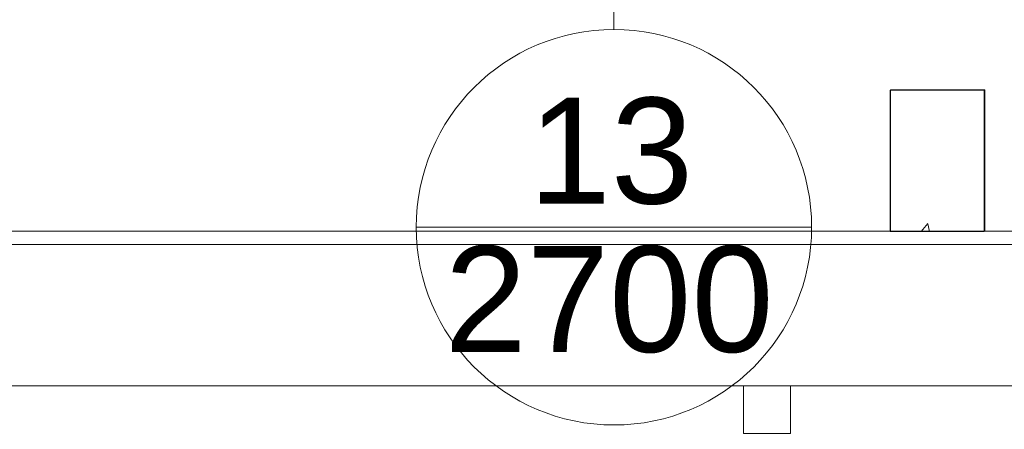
# Model space of a CAD drawing. Header units: metres. Extents: x 2.9 to 42.3, y -72.9 to -49.3.
# Tile 233 of 256: x 25 to 27.1, y -68.9 to -68. Entities that reach past the tile are written whole.
import ezdxf

# ---------------------------------------------------------------- set-up
doc = ezdxf.new("R2010")
doc.units = ezdxf.units.M
for name, color, linetype, lineweight in [('A-COLS', 7, 'Continuous', 18), ('A-WALL', 7, 'Continuous', 18), ('DUTOS', 7, 'Continuous', 18), ('M-HVAC-DUCT', 7, 'Continuous', 18), ('S-COLS', 7, 'Continuous', 18)]:
    doc.layers.add(name, color=color, linetype=linetype, lineweight=lineweight)
doc.layers.add('M-HVAC-CDFF-IDEN', color=1, linetype='Continuous', lineweight=9, true_color=0xff0000)
doc.styles.add('Arial_2', font='arial.ttf', dxfattribs={"height": 0.225})

# ---------------------------------------------------------------- blocks, each defined once
blk = doc.blocks.new('Paredes 15 - Paredes 6-6874455-2PAV')
at = {"layer": 'A-WALL', "color": 253, "true_color": 0xaaaaaa}
blk.add_line((12.8908, -68.442), (31.9487, -68.442), dxfattribs=at)
blk = doc.blocks.new('4 GRE - ESCOLA DE CINEMA E AUDIOVISUAL CINE REX R07_rvt-1-2PAV')
at = {"layer": 'S-COLS', "true_color": 0xaaaaaa}
h = blk.add_hatch(dxfattribs=at)
h.set_pattern_fill('FP_1', color=253, style=0, pattern_type=2)
h.set_pattern_definition([(50, (21.555, -62.929), (0.546555, -0.047815), [0.05715, -0.62865]), (355, (21.555, -62.929), (-0.105728, 0.573166), [0.04572, -0.50292]), (100.451, (21.601, -62.933), (0.440828, 0.52535), [0.04857, -0.53427]), (46.184, (21.555, -62.776), (0.81324, -0.12613), [0.08573, -0.94298]), (96.636, (21.623, -62.787), (0.71221, 0.74229), [0.07286, -0.80141]), (351.184, (21.555, -62.776), (0.71222, 0.74227), [0.06858, -0.75438]), (21, (21.631, -62.814), (0.454846, -0.306795), [0.05715, -0.62865]), (326, (21.631, -62.814), (0.185405, 0.55256), [0.04572, -0.50292]), (71.451, (21.669, -62.84), (0.64025, 0.245763), [0.04857, -0.53427]), (37.5, (21.555, -62.929), (0.009261, 0.253667), [0.02515, -0.47168, 0.02515, -0.48539, -0.50482]), (37.5, (21.555, -62.929), (0.009261, 0.253667), [-1.007, 0.02515, -0.47968]), (7.5, (21.555, -62.929), (0.200456, 0.300546), [0.02515, -0.26594, 0.02515, -0.46025, -0.1924]), (7.5, (21.555, -62.929), (0.200456, 0.300546), [-0.77648, 0.02515, -0.16726]), (327.5, (21.385, -62.929), (0.406768, -0.017188), [0.02515, -0.16535, 0.02515, -0.56921, -0.78867]), (327.5, (21.385, -62.929), (0.406768, -0.017188), [-0.78486, 0.02515, -0.76352]), (317.5, (21.309, -62.929), (0.444383, 0.07628), [0.02515, -0.2225, 0.02515, -0.36957, -0.56007]), (317.5, (21.309, -62.929), (0.444383, 0.07628), [-0.64237, 0.02515, -0.53492])])
h.paths.add_polyline_path([(26.836, -68.4426), (27.036, -68.4426), (27.036, -68.1426), (26.836, -68.1426), (26.836, -68.3792)])
at = {"layer": 'S-COLS', "color": 253, "true_color": 0xaaaaaa}
for p, q in [((26.836, -68.1426), (26.836, -68.4426)), ((27.036, -68.1426), (26.836, -68.1426)), ((27.036, -68.4426), (27.036, -68.1426)), ((26.836, -68.4426), (27.036, -68.4426))]:
    blk.add_line(p, q, dxfattribs=at)
at = {"layer": 'A-WALL', "color": 253, "lineweight": 18, "true_color": 0xaaaaaa}
blk.add_blockref('Paredes 15 - Paredes 6-6874455-2PAV', (0, 0), dxfattribs=at)
blk = doc.blocks.new('Family - P45-300278-2PAV')
at = {"layer": 'S-COLS', "color": 253, "true_color": 0xaaaaaa}
for p, q in [((-0.1, 0.15), (-0.1, -0.15)), ((0.1, 0.15), (-0.1, 0.15)), ((0.1, -0.15), (0.1, 0.15)), ((-0.1, -0.15), (0.1, -0.15))]:
    blk.add_line(p, q, dxfattribs=at)
blk = doc.blocks.new('Family - P45-301627-2PAV')
at = {"layer": 'S-COLS', "color": 253, "true_color": 0xaaaaaa}
for p, q in [((-0.1, 0.15), (-0.1, -0.15)), ((0.1, 0.15), (-0.1, 0.15)), ((0.1, -0.15), (0.1, 0.15)), ((-0.1, -0.15), (0.1, -0.15))]:
    blk.add_line(p, q, dxfattribs=at)
blk = doc.blocks.new('ESTRUTURAL CINE REX _011_IFC-1-2PAV')
at = {"layer": 'A-COLS', "color": 253, "lineweight": 18, "true_color": 0xaaaaaa}
blk.add_blockref('Family - P45-301627-2PAV', (26.9373, -68.292), dxfattribs=at)
at = {"layer": 'S-COLS', "color": 253, "lineweight": 18, "true_color": 0xaaaaaa}
blk.add_blockref('Family - P45-300278-2PAV', (26.9373, -68.292), dxfattribs=at)
blk = doc.blocks.new('M_Encaixe de duto redondo - Padrão-V78-2PAV')
at = {"layer": 'M-HVAC-DUCT', "color": 96, "true_color": 0x008000}
for p, q in [((0, 0.05), (0.1016, 0.05)), ((0.1016, 0), (0.1016, 0.05)), ((0.1016, -0.05), (0.1016, 0)), ((0.1016, -0.05), (0, -0.05))]:
    blk.add_line(p, q, dxfattribs=at)
blk = doc.blocks.new('M_Identificador de terminal de ar_BTS - Em caixas-852561-2PAV')
at = {"layer": 'M-HVAC-CDFF-IDEN'}
blk.add_line((-0.0056, 0), (0.0056, 0), dxfattribs=at)
blk.add_circle((0, 0), 0.0056, dxfattribs=at)

msp = doc.modelspace()

# ---------------------------------------------------------------- linework, layer by layer
at = {"layer": 'DUTOS', "color": 96, "true_color": 0x008000}
for p, q in [((36.0954, -68.4702), (16.755, -68.4702)), ((36.0954, -68.7702), (16.755, -68.7702))]:
    msp.add_line(p, q, dxfattribs=at)
at = {"layer": 'M-HVAC-CDFF-IDEN'}
msp.add_line((26.2495, -67.6384), (26.2495, -68.0134), dxfattribs=at)

# ---------------------------------------------------------------- block references
at = {"lineweight": 5}
for name in ['4 GRE - ESCOLA DE CINEMA E AUDIOVISUAL CINE REX R07_rvt-1-2PAV', 'ESTRUTURAL CINE REX _011_IFC-1-2PAV']:
    msp.add_blockref(name, (0, 0), dxfattribs=at)
at = {"layer": 'M-HVAC-CDFF-IDEN', "xscale": 74.99999999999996, "yscale": 74.99999999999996, "zscale": 74.99999999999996}
msp.add_blockref('M_Identificador de terminal de ar_BTS - Em caixas-852561-2PAV', (26.2495, -68.4334), dxfattribs=at)
at = {"layer": 'M-HVAC-DUCT', "color": 96, "true_color": 0x008000, "extrusion": (0, 0, -1), "rotation": 270}
msp.add_blockref('M_Encaixe de duto redondo - Padrão-V78-2PAV', (-26.5745, -68.7702), dxfattribs=at)

# ---------------------------------------------------------------- texts
at = {"layer": 'M-HVAC-CDFF-IDEN', "color": 7, "char_height": 0.225, "attachment_point": 1, "style": 'Arial_2'}
for s, insert, width in [('13', (26.0681, -68.1583), 0.432911), ('2700', (25.8896, -68.4734), 0.865822)]:
    msp.add_mtext(s, dxfattribs=dict(at, insert=insert, width=width))

doc.saveas('drawing.dxf')
